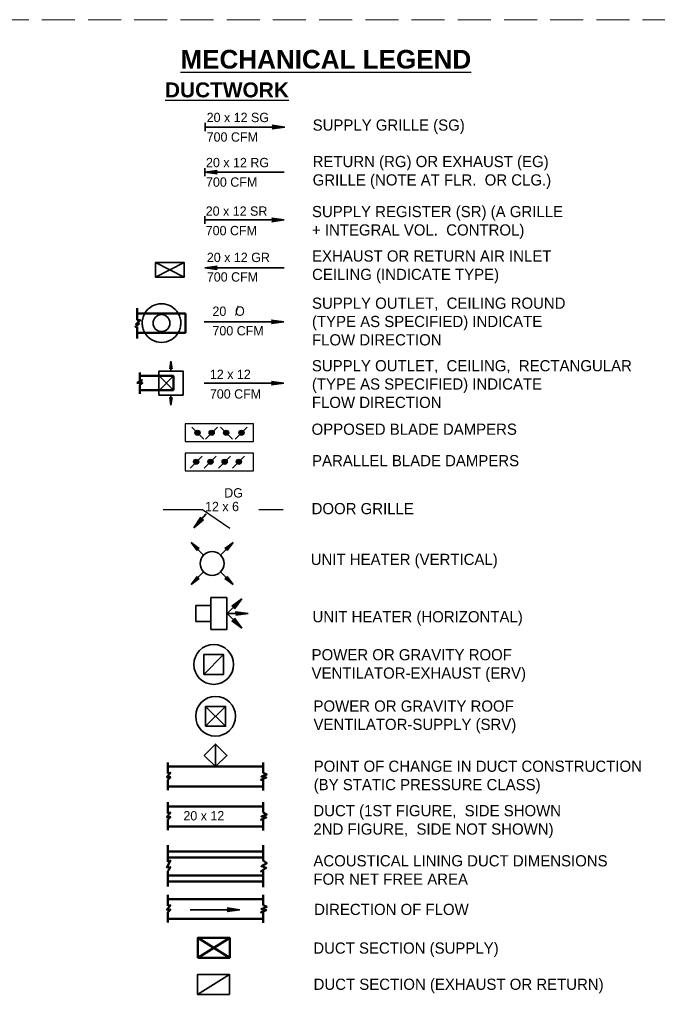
# Paper-space layout 'Layout1' of a CAD drawing. Header units: inches. Extents: x 1.2 to 32.4, y 0.8 to 21.2.
# Tile 10 of 12: x 11.6 to 18.3, y 10.9 to 21.2. Entities that reach past the tile are written whole.
import ezdxf
from ezdxf.enums import TextEntityAlignment as Align

# ---------------------------------------------------------------- set-up
doc = ezdxf.new("R2010")
doc.units = ezdxf.units.IN
doc.header["$MEASUREMENT"] = 0
doc.linetypes.add('DGN Style 3', pattern=[0.487989, 0.348564, -0.139426])
doc.linetypes.add('HIDDEN', pattern=[0.375, 0.25, -0.125])
for name, color, linetype, lineweight in [('A-DOOR-FULL', 3, 'Continuous', 25), ('A-WALL-FULL-INTR', 3, 'Continuous', 25), ('cenwoG302 - G-ANNO-TEXT', 53, 'Continuous', 25), ('G-Anno-Text', 53, 'Continuous', 35), ('M-ANNO-SYMB', 6, 'Continuous', 35), ('M-EXHS-CDFF', 12, 'Continuous', 35), ('M-HVAC-DAMP', 1, 'Continuous', 25), ('M-HVAC-EQPM', 2, 'Continuous', 35), ('M-HVAC-IDEN', 6, 'Continuous', 35), ('M-HVAC-RETN', 13, 'Continuous', 35), ('M-HVAC-SUPP', 4, 'Continuous', 50), ('M-HVAC-TAGS', 6, 'Continuous', 35), ('M-HVAC-WDFF', 2, 'Continuous', 35)]:
    doc.layers.add(name, color=color, linetype=linetype, lineweight=lineweight)
doc.layers.add('G-Anno-Nplt', color=5, linetype='Continuous', lineweight=25, plot=False)
doc.styles.add('Style-Arial', font='ARIAL.TTF')
doc.styles.add('Style-WORKING', font='WORKING.shx')
doc.styles.add('Text', font='txt')
doc.styles.add('Title', font='ARIALBD.TTF')

# ---------------------------------------------------------------- blocks, each defined once
blk = doc.blocks.new('coeSheet')
at = {"layer": 'G-Anno-Nplt', "color": 7, "linetype": 'DGN Style 3', "lineweight": 18, "flags": 128}
blk.add_lwpolyline([(-0.2, 0), (30.875, 0), (30.875, 20.5), (-0.2, 20.5)], close=True, dxfattribs=at)
at = {"layer": 'G-Anno-Text', "color": 1, "linetype": 'Continuous', "lineweight": 25, "style": 'Style-WORKING'}
for tag, p in [('14_appr', (29.227, 18.65)), ('13_appr', (29.43, 18.65)), ('12_appr', (29.633, 18.65)), ('11_appr', (29.836, 18.65)), ('10_appr', (30.039, 18.65)), ('09_appr', (30.242, 18.65)), ('08_appr', (30.445, 18.65)), ('14_date', (29.227, 18.1)), ('13_date', (29.43, 18.1)), ('12_date', (29.633, 18.1)), ('11_date', (29.836, 18.1)), ('10_date', (30.039, 18.1)), ('09_date', (30.242, 18.1)), ('08_date', (30.445, 18.1)), ('14_mark', (29.227, 15.1)), ('13_mark', (29.43, 15.1)), ('12_mark', (29.633, 15.1)), ('11_mark', (29.836, 15.1)), ('10_mark', (30.039, 15.1)), ('09_mark', (30.242, 15.1)), ('08_mark', (30.445, 15.1)), ('07_appr', (29.227, 14.7)), ('06_appr', (29.43, 14.7)), ('05_appr', (29.633, 14.7)), ('04_appr', (29.836, 14.7)), ('03_appr', (30.039, 14.7)), ('02_appr', (30.242, 14.7)), ('01_appr', (30.445, 14.7)), ('07_date', (29.227, 14.15)), ('06_date', (29.43, 14.15)), ('05_date', (29.633, 14.15)), ('04_date', (29.836, 14.15)), ('03_date', (30.039, 14.15)), ('02_date', (30.242, 14.15)), ('01_date', (30.445, 14.15)), ('07_mark', (29.227, 11.15)), ('06_mark', (29.43, 11.15)), ('05_mark', (29.633, 11.15)), ('04_mark', (29.836, 11.15)), ('03_mark', (30.039, 11.15)), ('02_mark', (30.242, 11.15)), ('01_mark', (30.445, 11.15))]:
    blk.add_attdef(tag, text='', height=0.075, rotation=90, dxfattribs=at).set_placement(p, align=Align.MIDDLE_CENTER)
for tag, p in [('14_desc', (29.227, 15.35)), ('13_desc', (29.43, 15.35)), ('12_desc', (29.633, 15.35)), ('11_desc', (29.836, 15.35)), ('10_desc', (30.039, 15.35)), ('09_desc', (30.242, 15.35)), ('08_desc', (30.445, 15.35)), ('07_desc', (29.227, 11.4)), ('06_desc', (29.43, 11.4)), ('05_desc', (29.633, 11.4)), ('04_desc', (29.836, 11.4)), ('03_desc', (30.039, 11.4)), ('02_desc', (30.242, 11.4)), ('01_desc', (30.445, 11.4))]:
    blk.add_attdef(tag, text='', height=0.075, rotation=90, dxfattribs=at).set_placement(p, align=Align.MIDDLE_LEFT)
at = {"layer": 'G-Anno-Text', "color": 1, "linetype": 'Continuous', "lineweight": 25, "style": 'Style-WORKING', "flags": 2}
for tag, p in [('plot_sytime', (30.595, 9.575)), ('plot_scale', (30.595, 8.275)), ('plot_short_design', (30.27, 7.675)), ('plot_design', (-0.255, 2.6)), ('plot_username', (-0.255, 1.4))]:
    blk.add_attdef(tag, text='', height=0.075, rotation=90, dxfattribs=at).set_placement(p, align=Align.TOP_LEFT)
at = {"layer": 'G-Anno-Text', "color": 1, "linetype": 'Continuous', "lineweight": 25, "style": 'Style-WORKING'}
for tag, p in [('issue_date', (29.295, 9.275)), ('file_num', (30.27, 9.275)), ('checked_by', (29.62, 8.454)), ('submitted_by_name', (29.945, 7.675)), ('designed_by_name', (29.295, 7.675)), ('drawn_by', (29.62, 7.675)), ('sheet_size', (30.595, 7.675))]:
    blk.add_attdef(tag, text='', height=0.075, rotation=90, dxfattribs=at).set_placement(p, align=Align.TOP_LEFT)
at = {"layer": 'G-Anno-Text', "color": 6, "linetype": 'Continuous', "lineweight": 35, "style": 'Style-Arial'}
for tag, p in [('sheet_title_2', (30.3, 3.147)), ('sheet_title_1', (30.1, 3.147)), ('sheet_title_3', (30.5, 3.147))]:
    blk.add_attdef(tag, text='', height=0.12, rotation=90, dxfattribs=at).set_placement(p, align=Align.TOP_CENTER)
at = {"layer": 'G-Anno-Text', "linetype": 'Continuous', "lineweight": 50, "style": 'Style-Arial'}
blk.add_attdef('sheet_id', text='', height=0.25, rotation=0, dxfattribs=at).set_placement((29.938, 0.375), align=Align.MIDDLE_CENTER)

psp = doc.layouts.get("Layout1")

# ---------------------------------------------------------------- linework, layer by layer
at = {"layer": 'A-DOOR-FULL'}
psp.add_line((13.539, 16.079), (13.828, 15.882), dxfattribs=at)
at = {"layer": 'A-WALL-FULL-INTR'}
for p, q in [((13.122, 16.079), (13.539, 16.079)), ((14.134, 16.079), (14.39, 16.079))]:
    psp.add_line(p, q, dxfattribs=at)
at = {"layer": 'M-ANNO-SYMB'}
psp.add_line((13.676, 13.605), (13.676, 13.367), dxfattribs=at)
at = {"layer": 'M-ANNO-SYMB', "flags": 128}
psp.add_lwpolyline([(13.676, 13.367), (13.557, 13.486), (13.676, 13.605), (13.795, 13.486)], close=True, dxfattribs=at)
at = {"layer": 'M-EXHS-CDFF'}
for p, q in [((13.345, 18.534), (13.04, 18.687)), ((13.04, 18.534), (13.345, 18.687)), ((13.231, 17.339), (13.079, 17.492)), ((13.231, 17.491), (13.079, 17.336))]:
    psp.add_line(p, q, dxfattribs=at)
at = {"layer": 'M-EXHS-CDFF', "flags": 128}
for points in [[(13.04, 18.534), (13.04, 18.687), (13.345, 18.687), (13.345, 18.534)], [(13.078, 17.288), (13.078, 17.542), (13.333, 17.542), (13.333, 17.288)]]:
    psp.add_lwpolyline(points, close=True, dxfattribs=at)
at = {"layer": 'M-EXHS-CDFF'}
psp.add_circle((13.105, 18.048), 0.0896, dxfattribs=at)
for start, end in [(30.2797, 149.6294), (209.7626, 329.9265)]:
    psp.add_arc((13.105, 18.048), 0.204, start, end, dxfattribs=at)
at = {"layer": 'M-EXHS-CDFF', "linetype": 'HIDDEN', "ltscale": 5}
for start, end in [(151.1546, 209.1691), (330.375, 29.4066)]:
    psp.add_arc((13.105, 18.048), 0.204, start, end, dxfattribs=at)
at = {"layer": 'M-HVAC-DAMP'}
for p, q in [((13.551, 16.824), (13.425, 16.951)), ((13.569, 16.824), (13.695, 16.951)), ((13.853, 16.824), (13.727, 16.951)), ((13.884, 16.824), (14.011, 16.951)), ((13.407, 16.518), (13.533, 16.644)), ((13.557, 16.518), (13.683, 16.644)), ((13.706, 16.518), (13.832, 16.644)), ((13.856, 16.518), (13.982, 16.644))]:
    psp.add_line(p, q, dxfattribs=at)
at = {"layer": 'M-HVAC-DAMP', "flags": 128}
for points in [[(14.075, 16.797), (14.075, 16.983), (13.355, 16.983), (13.355, 16.797)], [(14.075, 16.49), (14.075, 16.675), (13.355, 16.675), (13.355, 16.49)]]:
    psp.add_lwpolyline(points, close=True, dxfattribs=at)
at = {"layer": 'M-HVAC-DAMP'}
for centre, radius in [((13.485, 16.89), 0.0276), ((13.485, 16.89), 0.0236), ((13.485, 16.89), 0.0187), ((13.485, 16.89), 0.0141), ((13.485, 16.89), 0.00925), ((13.485, 16.89), 0.00512), ((13.485, 16.89), 0.0014), ((13.635, 16.89), 0.0276), ((13.635, 16.89), 0.0236), ((13.635, 16.89), 0.0187), ((13.635, 16.89), 0.0141), ((13.635, 16.89), 0.00925), ((13.635, 16.89), 0.00512), ((13.635, 16.89), 0.0014), ((13.787, 16.89), 0.0276), ((13.787, 16.89), 0.0236), ((13.787, 16.89), 0.0187), ((13.787, 16.89), 0.0141), ((13.787, 16.89), 0.00925), ((13.787, 16.89), 0.00512), ((13.787, 16.89), 0.0014), ((13.95, 16.89), 0.0276), ((13.95, 16.89), 0.0236), ((13.95, 16.89), 0.0187), ((13.95, 16.89), 0.0141), ((13.95, 16.89), 0.00925), ((13.95, 16.89), 0.00512), ((13.95, 16.89), 0.0014), ((13.472, 16.584), 0.0276), ((13.472, 16.584), 0.0236), ((13.472, 16.584), 0.0187), ((13.472, 16.584), 0.0141), ((13.472, 16.584), 0.00925), ((13.472, 16.584), 0.00512), ((13.472, 16.584), 0.0014), ((13.622, 16.584), 0.0276), ((13.622, 16.584), 0.0236), ((13.622, 16.584), 0.0187), ((13.622, 16.584), 0.0141), ((13.622, 16.584), 0.00925), ((13.622, 16.584), 0.00512), ((13.622, 16.584), 0.0014), ((13.772, 16.584), 0.0276), ((13.772, 16.584), 0.0236), ((13.772, 16.584), 0.0187), ((13.772, 16.584), 0.0141), ((13.772, 16.584), 0.00925), ((13.772, 16.584), 0.00512), ((13.772, 16.584), 0.0014), ((13.922, 16.584), 0.0276), ((13.922, 16.584), 0.0236), ((13.922, 16.584), 0.0187), ((13.922, 16.584), 0.0141), ((13.922, 16.584), 0.00925), ((13.922, 16.584), 0.00512), ((13.922, 16.584), 0.0014)]:
    psp.add_circle(centre, radius, dxfattribs=at)
at = {"layer": 'M-HVAC-EQPM'}
for p, q in [((13.626, 15.067), (13.469, 15.067)), ((13.469, 15.067), (13.469, 14.899)), ((13.626, 14.899), (13.469, 14.899)), ((13.551, 14.34), (13.761, 14.55)), ((13.781, 13.793), (13.57, 14.003)), ((13.57, 13.793), (13.781, 14.003))]:
    psp.add_line(p, q, dxfattribs=at)
at = {"layer": 'M-HVAC-EQPM', "flags": 128}
for points in [[(13.626, 14.814), (13.626, 15.151), (13.794, 15.151), (13.794, 14.814)], [(13.551, 14.34), (13.551, 14.55), (13.761, 14.55), (13.761, 14.34)], [(13.57, 13.793), (13.57, 14.003), (13.781, 14.003), (13.781, 13.793)]]:
    psp.add_lwpolyline(points, close=True, dxfattribs=at)
at = {"layer": 'M-HVAC-EQPM'}
for centre, radius in [((13.639, 15.511), 0.126), ((13.656, 14.445), 0.21), ((13.676, 13.898), 0.21)]:
    psp.add_circle(centre, radius, dxfattribs=at)
at = {"layer": 'M-HVAC-RETN'}
psp.add_line((13.486, 10.962), (13.822, 11.173), dxfattribs=at)
at = {"layer": 'M-HVAC-RETN', "flags": 128}
psp.add_lwpolyline([(13.486, 10.962), (13.486, 11.173), (13.822, 11.173), (13.822, 10.962)], close=True, dxfattribs=at)
at = {"layer": 'M-HVAC-SUPP'}
for p, q in [((12.849, 18.207), (12.849, 18.08)), ((12.849, 18.149), (13.358, 18.149)), ((13.358, 18.149), (13.358, 17.946)), ((12.849, 18.009), (12.849, 17.885)), ((13.358, 17.946), (12.849, 17.946)), ((12.876, 17.526), (12.876, 17.441)), ((13.231, 17.491), (12.876, 17.491)), ((13.231, 17.491), (13.231, 17.339)), ((12.876, 17.396), (12.876, 17.302)), ((13.231, 17.339), (12.876, 17.339)), ((13.172, 13.412), (13.172, 13.294)), ((14.179, 13.412), (14.179, 13.303)), ((13.172, 13.367), (14.179, 13.367)), ((13.172, 13.228), (13.172, 13.119)), ((14.179, 13.229), (14.179, 13.115)), ((13.172, 13.156), (14.179, 13.156)), ((13.172, 12.991), (13.172, 12.873)), ((14.179, 12.991), (14.179, 12.882)), ((13.172, 12.946), (14.179, 12.946)), ((13.172, 12.808), (13.172, 12.698)), ((14.179, 12.808), (14.179, 12.694)), ((13.172, 12.736), (14.179, 12.736)), ((13.172, 12.539), (13.172, 12.363)), ((13.172, 12.472), (14.179, 12.472)), ((14.179, 12.539), (14.179, 12.376)), ((13.172, 12.409), (14.179, 12.409)), ((13.172, 12.264), (13.172, 12.1)), ((14.179, 12.265), (14.179, 12.094)), ((13.172, 12.219), (14.179, 12.219)), ((13.172, 12.156), (14.179, 12.156)), ((13.172, 12.014), (13.172, 11.896)), ((13.172, 11.969), (14.179, 11.969)), ((14.179, 12.014), (14.179, 11.905)), ((13.172, 11.83), (13.172, 11.721)), ((13.172, 11.759), (14.179, 11.759)), ((14.179, 11.831), (14.179, 11.717)), ((13.488, 11.559), (13.825, 11.349)), ((13.488, 11.349), (13.825, 11.559))]:
    psp.add_line(p, q, dxfattribs=at)
at = {"layer": 'M-HVAC-SUPP', "flags": 128}
for points in [[(12.849, 18.08), (12.88, 18.078), (12.836, 18.036), (12.869, 18.044), (12.83, 18.01), (12.849, 18.009)], [(12.876, 17.441), (12.899, 17.447), (12.851, 17.416), (12.903, 17.416), (12.876, 17.396)], [(13.172, 13.294), (13.2, 13.302), (13.162, 13.254), (13.2, 13.257), (13.172, 13.228)], [(14.179, 13.303), (14.216, 13.284), (14.16, 13.262), (14.211, 13.251), (14.155, 13.226), (14.179, 13.229)], [(13.172, 12.873), (13.2, 12.881), (13.162, 12.833), (13.2, 12.836), (13.172, 12.808)], [(14.179, 12.882), (14.216, 12.863), (14.16, 12.842), (14.211, 12.83), (14.155, 12.805), (14.179, 12.808)], [(13.172, 12.363), (13.2, 12.375), (13.162, 12.303), (13.2, 12.307), (13.172, 12.264)], [(14.179, 12.376), (14.216, 12.347), (14.16, 12.315), (14.211, 12.298), (14.155, 12.261), (14.179, 12.265)], [(13.172, 11.896), (13.2, 11.904), (13.162, 11.856), (13.2, 11.859), (13.172, 11.83)], [(14.179, 11.905), (14.216, 11.886), (14.16, 11.864), (14.211, 11.853), (14.155, 11.828), (14.179, 11.831)]]:
    psp.add_lwpolyline(points, dxfattribs=at)
psp.add_lwpolyline([(13.488, 11.349), (13.488, 11.559), (13.825, 11.559), (13.825, 11.349)], close=True, dxfattribs=at)
at = {"layer": 'M-HVAC-TAGS'}
for p, q in [((13.565, 20.117), (14.406, 20.117)), ((14.406, 20.117), (14.274, 20.136)), ((14.406, 20.117), (14.275, 20.098)), ((14.406, 20.117), (14.282, 20.13)), ((14.406, 20.117), (14.282, 20.104)), ((14.406, 20.117), (14.285, 20.108)), ((14.406, 20.117), (14.286, 20.126)), ((14.406, 20.117), (14.287, 20.113)), ((14.406, 20.117), (14.288, 20.121)), ((14.406, 20.117), (14.288, 20.117)), ((13.561, 19.641), (13.693, 19.66)), ((13.561, 19.641), (13.685, 19.655)), ((13.561, 19.641), (13.682, 19.65)), ((13.561, 19.641), (13.68, 19.646)), ((13.561, 19.641), (13.679, 19.641)), ((13.561, 19.641), (13.679, 19.637)), ((13.561, 19.641), (13.681, 19.633)), ((13.561, 19.641), (13.685, 19.628)), ((13.561, 19.641), (13.693, 19.622)), ((13.561, 19.641), (14.402, 19.641)), ((13.561, 19.136), (14.402, 19.136)), ((14.402, 19.136), (14.271, 19.155)), ((14.402, 19.136), (14.271, 19.117)), ((14.402, 19.136), (14.278, 19.123)), ((14.402, 19.136), (14.279, 19.149)), ((14.402, 19.136), (14.282, 19.144)), ((14.402, 19.136), (14.282, 19.127)), ((14.402, 19.136), (14.284, 19.14)), ((14.402, 19.136), (14.284, 19.132)), ((14.402, 19.136), (14.285, 19.136)), ((13.561, 18.631), (13.693, 18.65)), ((13.561, 18.631), (13.685, 18.645)), ((13.561, 18.631), (13.682, 18.64)), ((13.561, 18.631), (13.68, 18.636)), ((13.561, 18.631), (13.679, 18.631)), ((13.561, 18.631), (13.679, 18.628)), ((13.561, 18.631), (13.681, 18.623)), ((13.561, 18.631), (13.685, 18.618)), ((13.561, 18.631), (13.693, 18.612)), ((13.561, 18.631), (14.402, 18.631)), ((13.556, 18.061), (14.397, 18.061)), ((14.397, 18.061), (14.265, 18.08)), ((14.397, 18.061), (14.266, 18.042)), ((14.397, 18.061), (14.273, 18.074)), ((14.397, 18.061), (14.273, 18.048)), ((14.397, 18.061), (14.276, 18.052)), ((14.397, 18.061), (14.277, 18.07)), ((14.397, 18.061), (14.278, 18.057)), ((14.397, 18.061), (14.279, 18.065)), ((14.397, 18.061), (14.279, 18.061)), ((13.205, 17.645), (13.194, 17.565)), ((13.205, 17.645), (13.197, 17.57)), ((13.205, 17.645), (13.2, 17.572)), ((13.205, 17.645), (13.203, 17.573)), ((13.205, 17.645), (13.205, 17.573)), ((13.205, 17.542), (13.205, 17.645)), ((13.205, 17.645), (13.214, 17.569)), ((13.205, 17.645), (13.211, 17.572)), ((13.205, 17.645), (13.208, 17.573)), ((13.205, 17.645), (13.217, 17.565)), ((13.556, 17.414), (14.397, 17.414)), ((14.397, 17.414), (14.265, 17.433)), ((14.397, 17.414), (14.266, 17.395)), ((14.397, 17.414), (14.273, 17.427)), ((14.397, 17.414), (14.273, 17.401)), ((14.397, 17.414), (14.276, 17.405)), ((14.397, 17.414), (14.277, 17.422)), ((14.397, 17.414), (14.278, 17.41)), ((14.397, 17.414), (14.279, 17.418)), ((14.397, 17.414), (14.279, 17.414)), ((13.205, 17.181), (13.194, 17.261)), ((13.205, 17.181), (13.197, 17.256)), ((13.205, 17.181), (13.2, 17.254)), ((13.205, 17.181), (13.202, 17.253)), ((13.205, 17.288), (13.205, 17.181)), ((13.205, 17.181), (13.217, 17.261)), ((13.205, 17.181), (13.213, 17.256)), ((13.205, 17.181), (13.21, 17.254)), ((13.205, 17.181), (13.205, 17.253)), ((13.205, 17.181), (13.207, 17.253)), ((13.577, 16.035), (13.445, 15.888)), ((13.445, 15.888), (13.519, 15.998)), ((13.445, 15.888), (13.518, 15.989)), ((13.445, 15.888), (13.519, 15.983)), ((13.445, 15.888), (13.521, 15.979)), ((13.445, 15.888), (13.524, 15.975)), ((13.445, 15.888), (13.527, 15.973)), ((13.445, 15.888), (13.547, 15.973)), ((13.445, 15.888), (13.531, 15.971)), ((13.445, 15.888), (13.537, 15.971)), ((13.418, 15.732), (13.485, 15.666)), ((13.418, 15.732), (13.496, 15.67)), ((13.418, 15.732), (13.491, 15.669)), ((13.418, 15.732), (13.488, 15.668)), ((13.418, 15.732), (13.483, 15.663)), ((13.418, 15.732), (13.481, 15.66)), ((13.418, 15.732), (13.48, 15.655)), ((13.418, 15.732), (13.503, 15.669)), ((13.418, 15.732), (13.482, 15.647)), ((13.55, 15.6), (13.418, 15.732)), ((13.728, 15.6), (13.86, 15.733)), ((13.86, 15.733), (13.775, 15.669)), ((13.86, 15.733), (13.783, 15.67)), ((13.86, 15.733), (13.788, 15.669)), ((13.86, 15.733), (13.791, 15.668)), ((13.86, 15.733), (13.794, 15.666)), ((13.86, 15.733), (13.796, 15.663)), ((13.86, 15.733), (13.797, 15.659)), ((13.86, 15.733), (13.797, 15.648)), ((13.86, 15.733), (13.798, 15.655)), ((13.417, 15.289), (13.549, 15.421)), ((13.86, 15.29), (13.728, 15.422)), ((13.417, 15.289), (13.48, 15.374)), ((13.417, 15.289), (13.48, 15.367)), ((13.417, 15.289), (13.48, 15.362)), ((13.417, 15.289), (13.481, 15.359)), ((13.417, 15.289), (13.484, 15.356)), ((13.417, 15.289), (13.486, 15.354)), ((13.417, 15.289), (13.502, 15.353)), ((13.417, 15.289), (13.489, 15.352)), ((13.417, 15.289), (13.494, 15.352)), ((13.86, 15.29), (13.775, 15.354)), ((13.86, 15.29), (13.782, 15.353)), ((13.86, 15.29), (13.787, 15.353)), ((13.86, 15.29), (13.791, 15.354)), ((13.86, 15.29), (13.794, 15.357)), ((13.86, 15.29), (13.795, 15.359)), ((13.86, 15.29), (13.797, 15.375)), ((13.86, 15.29), (13.797, 15.363)), ((13.86, 15.29), (13.798, 15.367)), ((13.801, 14.985), (13.955, 15.139)), ((13.955, 15.139), (13.849, 15.059)), ((13.955, 15.139), (13.859, 15.061)), ((13.955, 15.139), (13.865, 15.06)), ((13.955, 15.139), (13.869, 15.058)), ((13.955, 15.139), (13.872, 15.055)), ((13.955, 15.139), (13.875, 15.052)), ((13.955, 15.139), (13.876, 15.047)), ((13.955, 15.139), (13.876, 15.032)), ((13.955, 15.139), (13.877, 15.041)), ((13.801, 14.98), (13.955, 14.827)), ((13.802, 14.983), (14.02, 14.983)), ((14.02, 14.983), (13.888, 15.002)), ((14.02, 14.983), (13.889, 14.964)), ((14.02, 14.983), (13.895, 14.969)), ((14.02, 14.983), (13.896, 14.996)), ((14.02, 14.983), (13.899, 14.974)), ((14.02, 14.983), (13.9, 14.991)), ((14.02, 14.983), (13.901, 14.978)), ((14.02, 14.983), (13.902, 14.986)), ((14.02, 14.983), (13.902, 14.983)), ((13.955, 14.827), (13.849, 14.906)), ((13.955, 14.827), (13.858, 14.905)), ((13.955, 14.827), (13.864, 14.905)), ((13.955, 14.827), (13.868, 14.907)), ((13.955, 14.827), (13.872, 14.91)), ((13.955, 14.827), (13.874, 14.913)), ((13.955, 14.827), (13.876, 14.933)), ((13.955, 14.827), (13.876, 14.917)), ((13.955, 14.827), (13.877, 14.923)), ((13.406, 11.856), (13.931, 11.856)), ((13.931, 11.856), (13.799, 11.875)), ((13.931, 11.856), (13.799, 11.837)), ((13.931, 11.856), (13.806, 11.842)), ((13.931, 11.856), (13.807, 11.869)), ((13.931, 11.856), (13.81, 11.847)), ((13.931, 11.856), (13.811, 11.864)), ((13.931, 11.856), (13.812, 11.851)), ((13.931, 11.856), (13.813, 11.859)), ((13.931, 11.856), (13.813, 11.856))]:
    psp.add_line(p, q, dxfattribs=at)
at = {"layer": 'M-HVAC-TAGS', "flags": 128}
for points in [[(14.274, 20.136), (14.282, 20.13), (14.286, 20.126), (14.288, 20.121), (14.288, 20.117), (14.287, 20.113), (14.285, 20.108), (14.282, 20.104), (14.275, 20.098)], [(13.693, 19.622), (13.685, 19.628), (13.681, 19.633), (13.679, 19.637), (13.679, 19.642), (13.68, 19.646), (13.682, 19.65), (13.685, 19.655), (13.693, 19.66)], [(14.271, 19.155), (14.279, 19.149), (14.282, 19.144), (14.284, 19.14), (14.284, 19.136), (14.284, 19.132), (14.282, 19.127), (14.278, 19.123), (14.271, 19.117)], [(13.693, 18.612), (13.685, 18.618), (13.681, 18.623), (13.679, 18.628), (13.679, 18.632), (13.68, 18.636), (13.682, 18.64), (13.685, 18.645), (13.693, 18.65)], [(14.265, 18.08), (14.273, 18.074), (14.277, 18.07), (14.279, 18.065), (14.279, 18.061), (14.278, 18.057), (14.276, 18.052), (14.273, 18.048), (14.266, 18.042)], [(13.194, 17.565), (13.197, 17.57), (13.2, 17.572), (13.203, 17.573), (13.206, 17.573), (13.208, 17.573), (13.211, 17.572), (13.214, 17.569), (13.217, 17.565)], [(14.265, 17.433), (14.273, 17.427), (14.277, 17.422), (14.279, 17.418), (14.279, 17.414), (14.278, 17.41), (14.276, 17.405), (14.273, 17.401), (14.266, 17.395)], [(13.217, 17.261), (13.213, 17.256), (13.21, 17.254), (13.207, 17.253), (13.205, 17.253), (13.202, 17.253), (13.2, 17.254), (13.197, 17.256), (13.194, 17.261)], [(13.547, 15.973), (13.537, 15.971), (13.531, 15.971), (13.527, 15.973), (13.524, 15.976), (13.521, 15.979), (13.519, 15.983), (13.518, 15.989), (13.519, 15.998)], [(13.482, 15.647), (13.48, 15.655), (13.481, 15.66), (13.483, 15.663), (13.485, 15.666), (13.488, 15.668), (13.491, 15.669), (13.496, 15.67), (13.503, 15.669)], [(13.775, 15.669), (13.783, 15.67), (13.788, 15.669), (13.791, 15.668), (13.794, 15.666), (13.796, 15.663), (13.797, 15.659), (13.798, 15.655), (13.797, 15.648)], [(13.502, 15.353), (13.494, 15.352), (13.489, 15.352), (13.486, 15.354), (13.483, 15.356), (13.481, 15.359), (13.48, 15.362), (13.48, 15.367), (13.48, 15.374)], [(13.797, 15.375), (13.798, 15.367), (13.797, 15.363), (13.795, 15.359), (13.793, 15.356), (13.791, 15.354), (13.787, 15.353), (13.782, 15.353), (13.775, 15.354)], [(13.849, 15.059), (13.859, 15.061), (13.865, 15.06), (13.869, 15.058), (13.872, 15.055), (13.875, 15.052), (13.876, 15.047), (13.877, 15.041), (13.876, 15.032)], [(13.888, 15.002), (13.896, 14.996), (13.9, 14.991), (13.902, 14.986), (13.902, 14.982), (13.901, 14.978), (13.899, 14.974), (13.895, 14.969), (13.889, 14.964)], [(13.876, 14.933), (13.877, 14.923), (13.876, 14.917), (13.874, 14.913), (13.872, 14.91), (13.868, 14.907), (13.864, 14.905), (13.858, 14.905), (13.849, 14.906)], [(13.799, 11.875), (13.807, 11.869), (13.811, 11.864), (13.813, 11.859), (13.813, 11.855), (13.812, 11.851), (13.81, 11.847), (13.806, 11.842), (13.799, 11.837)]]:
    psp.add_lwpolyline(points, dxfattribs=at)
at = {"layer": 'M-HVAC-WDFF'}
for p, q in [((13.565, 20.16), (13.565, 20.075)), ((13.561, 19.683), (13.561, 19.599)), ((13.561, 19.178), (13.561, 19.094))]:
    psp.add_line(p, q, dxfattribs=at)

# ---------------------------------------------------------------- block references
at = {"layer": 'G-Anno-Nplt', "color": 7, "linetype": 'DGN Style 3', "lineweight": 18}
psp.add_blockref('coeSheet', (1.475, 0.75), dxfattribs=at)

# ---------------------------------------------------------------- texts
at = {"layer": 'cenwoG302 - G-ANNO-TEXT', "style": 'Text'}
for s, p in [('SUPPLY GRILLE (SG)', (14.701, 20.079)), ('RETURN (RG) OR EXHAUST (EG)', (14.701, 19.694)), ('GRILLE (NOTE AT FLR.  OR CLG.)', (14.701, 19.5)), ('SUPPLY REGISTER (SR) (A GRILLE', (14.694, 19.166)), ('+ INTEGRAL VOL.  CONTROL)', (14.694, 18.972)), ('EXHAUST OR RETURN AIR INLET', (14.695, 18.697)), ('CEILING (INDICATE TYPE)', (14.695, 18.503)), ('SUPPLY OUTLET,  CEILING ROUND', (14.694, 18.199)), ('(TYPE AS SPECIFIED) INDICATE', (14.694, 18.006)), ('FLOW DIRECTION', (14.694, 17.812)), ('SUPPLY OUTLET,  CEILING,  RECTANGULAR', (14.693, 17.539)), ('(TYPE AS SPECIFIED) INDICATE', (14.693, 17.346)), ('FLOW DIRECTION', (14.693, 17.152)), ('OPPOSED BLADE DAMPERS', (14.69, 16.869)), ('PARALLEL BLADE DAMPERS', (14.695, 16.537)), ('DOOR GRILLE', (14.69, 16.031)), ('UNIT HEATER (VERTICAL)', (14.681, 15.495)), ('UNIT HEATER (HORIZONTAL)', (14.7, 14.89)), ('POWER OR GRAVITY ROOF', (14.69, 14.489)), ('VENTILATOR-EXHAUST (ERV)', (14.69, 14.295)), ('POWER OR GRAVITY ROOF', (14.71, 13.947)), ('VENTILATOR-SUPPLY (SRV)', (14.71, 13.754)), ('POINT OF CHANGE IN DUCT CONSTRUCTION', (14.712, 13.312)), ('(BY STATIC PRESSURE CLASS)', (14.712, 13.118)), ('DUCT (1ST FIGURE,  SIDE SHOWN', (14.709, 12.843)), ('2ND FIGURE,  SIDE NOT SHOWN)', (14.709, 12.649)), ('ACOUSTICAL LINING DUCT DIMENSIONS', (14.709, 12.314)), ('FOR NET FREE AREA', (14.709, 12.12)), ('DIRECTION OF FLOW', (14.717, 11.801)), ('DUCT SECTION (SUPPLY)', (14.708, 11.393)), ('DUCT SECTION (EXHAUST OR RETURN)', (14.711, 11.011))]:
    psp.add_text(s, height=0.11811, dxfattribs=at).set_placement(p)
at = {"layer": 'cenwoG302 - G-ANNO-TEXT', "insert": (13.305, 20.931), "char_height": 0.19685, "width": 3.13901, "attachment_point": 1, "style": 'Title'}
psp.add_mtext('\\LMECHANICAL LEGEND', dxfattribs=at)
at = {"layer": 'cenwoG302 - G-ANNO-TEXT', "insert": (13.142, 20.588), "char_height": 0.1575, "width": 1.2856, "attachment_point": 1, "line_spacing_factor": 0.615, "style": 'Title'}
psp.add_mtext('\\LDUCTWORK', dxfattribs=at)
at = {"layer": 'M-HVAC-IDEN', "style": 'Text'}
psp.add_text('20 x 12', height=0.0984, dxfattribs=at).set_placement((13.336, 12.799))
at = {"layer": 'M-HVAC-TAGS', "style": 'Text'}
for s, p in [('20 x 12 SG', (13.582, 20.169)), ('700 CFM', (13.582, 19.963)), ('20 x 12 RG', (13.575, 19.693)), ('700 CFM', (13.575, 19.487)), ('20 x 12 SR', (13.572, 19.181)), ('700 CFM', (13.572, 18.975)), ('20 x 12 GR', (13.584, 18.692)), ('700 CFM', (13.584, 18.486)), ('20', (13.643, 18.124)), ('/', (13.882, 18.128)), ('O', (13.882, 18.125)), ('700 CFM', (13.643, 17.918)), ('12 x 12', (13.616, 17.458)), ('700 CFM', (13.616, 17.251))]:
    psp.add_text(s, height=0.0984, dxfattribs=at).set_placement(p)
for s, p in [('DG', (13.866, 16.256)), ('12 x 6', (13.744, 16.112))]:
    psp.add_text(s, height=0.0984, dxfattribs=at).set_placement(p, align=Align.MIDDLE_CENTER)

doc.saveas('drawing.dxf')
